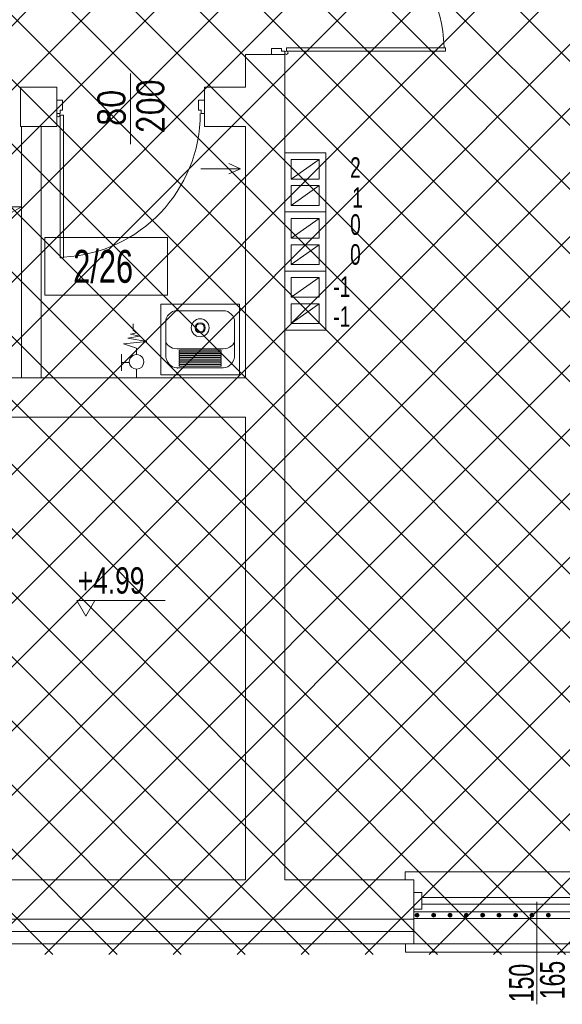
# Model space of a CAD drawing. Header units: millimetres. Extents: x 6354466 to 6508314, y -1889048 to -1342748.
# Tile 119 of 134: x 6418285 to 6421593, y -1561211 to -1555212. Entities that reach past the tile are written whole.
import ezdxf
from ezdxf.enums import TextEntityAlignment as Align

# ---------------------------------------------------------------- set-up
doc = ezdxf.new("R2010")
doc.units = ezdxf.units.MM
for name, color, linetype, lineweight in [('kominy', 162, 'Continuous', 13), ('L-2', 167, 'Continuous', 13), ('L-3', 10, 'Continuous', 18), ('L-4', 92, 'Continuous', 20), ('L-5', 152, 'Continuous', 9), ('L-6', 6, 'Continuous', 5), ('L-DRZWI', 146, 'Continuous', 13), ('L-HATCH', 252, 'Continuous', 5), ('L-hatch ociepl', 252, 'Continuous', 5), ('L-OKNA', 144, 'Continuous', 20), ('L-TXT', 141, 'Continuous', 9)]:
    doc.layers.add(name, color=color, linetype=linetype, lineweight=lineweight)
doc.styles.add('125', font='cdmsimpl.shx', dxfattribs={"width": 0.7, "height": 125})
doc.styles.add('160', font='simplex.shx', dxfattribs={"width": 0.8, "height": 160})
doc.styles.add('200', font='cdmsimpl.shx', dxfattribs={"width": 0.7, "height": 200})
doc.styles.add('250', font='cdmsimpl.shx', dxfattribs={"width": 0.7, "height": 250})
doc.styles.add('CDM', font='cdmsimpl.shx', dxfattribs={"width": 0.8, "bigfont": 'cdmbigpl.shx'})
doc.styles.add('SIMPLEX', font='cdmsimpl.shx', dxfattribs={"width": 0.7, "bigfont": 'cdmbigpl.shx'})
doc.linetypes.add('BATTING', pattern='A,0.00254,-2.54,[134,ltypeshp.shx,S=2.54,R=0,X=-2.54,Y=0],-5.08,[134,ltypeshp.shx,S=2.54,R=180,X=2.54,Y=0],-2.54', length=10.16254)

# ---------------------------------------------------------------- blocks, each defined once
blk = doc.blocks.new('ZLEW GOSP')
at = {"layer": 'L-6'}
for p, q in [((1297694.9, -95363.7), (1297694.9, -95792.7)), ((1297697.9, -95363.7), (1297694.9, -95363.7)), ((1297697.9, -95363.7), (1298171.9, -95363.7)), ((1298174.9, -95363.7), (1298171.9, -95363.7)), ((1298174.9, -95792.7), (1298174.9, -95363.7)), ((1297794.1, -95404.7), (1298075.7, -95404.7)), ((1297724.9, -95671.8), (1297724.9, -95473.9)), ((1298144.9, -95473.9), (1298144.9, -95671.8)), ((1298075.7, -95636.5), (1297794.1, -95636.5)), ((1298057.7, -95645.2), (1297812.1, -95645.2)), ((1297812.1, -95655.1), (1298057.7, -95655.1)), ((1298057.7, -95656.2), (1297812.1, -95656.2)), ((1297812.1, -95666.1), (1298057.7, -95666.1)), ((1298057.7, -95667.2), (1297812.1, -95667.2)), ((1297812.1, -95677.1), (1298057.7, -95677.1)), ((1298057.7, -95678.2), (1297812.1, -95678.2)), ((1297812.1, -95688.1), (1298057.7, -95688.1)), ((1298057.7, -95689.2), (1297812.1, -95689.2)), ((1297812.1, -95699.1), (1298057.7, -95699.1)), ((1298057.7, -95700.2), (1297812.1, -95700.2)), ((1297812.1, -95710.1), (1298057.7, -95710.1)), ((1298057.7, -95711.2), (1297812.1, -95711.2)), ((1297812.1, -95721.1), (1298057.7, -95721.1)), ((1298057.7, -95722.2), (1297812.1, -95722.2)), ((1297812.1, -95732.1), (1298057.7, -95732.1)), ((1298057.7, -95733.2), (1297812.1, -95733.2)), ((1297812.1, -95743.1), (1298057.7, -95743.1)), ((1297697.9, -95795.7), (1298171.9, -95795.7)), ((1297794.1, -95753.2), (1297794.1, -95757.5)), ((1298075.7, -95753.2), (1297794.1, -95753.2))]:
    blk.add_line(p, q, dxfattribs=at)
for radius in [54.9, 30.9, 25]:
    blk.add_circle((1297934.9, -95508.7), radius, dxfattribs=at)
for centre, radius, start, end in [((1297794.1, -95473.9), 69.2, 90, 180), ((1298075.7, -95473.9), 69.2, 0, 90), ((1297697.9, -95792.7), 3, 180, 270), ((1298171.9, -95792.7), 3, 270, 0)]:
    blk.add_arc(centre, radius, start, end, dxfattribs=at)
for centre, major_axis, ratio, start_param, end_param in [((1297794.1, -95582.3), (-69.2, 0), 0.782593, 0, 1.570796), ((1298075.7, -95582.3), (-69.2, 0), 0.782593, 1.570796, 3.141593), ((1297794.1, -95671.8), (0, -81.3), 0.850659, 4.712389, 6.283185), ((1298075.7, -95671.8), (0, -81.3), 0.850659, 0, 1.570796)]:
    blk.add_ellipse(centre, major_axis=major_axis, ratio=ratio, start_param=start_param, end_param=end_param, dxfattribs=at)
for points, knots in [([(1297929.7, -95453.9), (1297929.7, -95453.9), (1297929.8, -95453.9), (1297931.5, -95453.8), (1297933.2, -95453.7), (1297936.5, -95453.7), (1297938.2, -95453.8), (1297940, -95453.9), (1297940, -95453.9), (1297940, -95453.9)], [100.180637, 100.180637, 100.180637, 100.180637, 100.298389, 100.298389, 105.274945, 105.274945, 110.251502, 110.251502, 110.369254, 110.369254, 110.369254, 110.369254]), ([(1297812.1, -95655.1), (1297811.9, -95655.1), (1297811.8, -95655.1), (1297811.3, -95655.1), (1297811.1, -95655.1), (1297810.6, -95655), (1297810.4, -95654.9), (1297809.9, -95654.8), (1297809.6, -95654.6), (1297809.1, -95654.4), (1297808.9, -95654.2), (1297808.4, -95653.9), (1297808.2, -95653.7), (1297807.8, -95653.3), (1297807.6, -95653.1), (1297807.3, -95652.6), (1297807.2, -95652.3), (1297806.9, -95651.7), (1297806.8, -95651.3), (1297806.7, -95650.6), (1297806.7, -95650.3), (1297806.7, -95649.5), (1297806.8, -95649.2), (1297807, -95648.3), (1297807.2, -95647.9), (1297807.7, -95647.1), (1297807.9, -95646.9), (1297808.4, -95646.4), (1297808.7, -95646.2), (1297809.3, -95645.9), (1297809.4, -95645.8), (1297809.9, -95645.6), (1297810.2, -95645.5), (1297810.8, -95645.3), (1297811.1, -95645.3), (1297811.6, -95645.2), (1297811.8, -95645.2), (1297812.1, -95645.2)], [0, 0, 0, 0, 0.478289, 0.478289, 1.264097, 1.264097, 2.021313, 2.021313, 3.076377, 3.076377, 4.16781, 4.16781, 5.475653, 5.475653, 6.96149, 6.96149, 8.650724, 8.650724, 10.714403, 10.714403, 12.889537, 12.889537, 15.162448, 15.162448, 17.977598, 17.977598, 19.634356, 19.634356, 21.291107, 21.291107, 21.981615, 21.981615, 23.143342, 23.143342, 24.02219, 24.02219, 24.734054, 24.734054, 24.734054, 24.734054]), ([(1297812.1, -95666.1), (1297811.9, -95666.1), (1297811.8, -95666.1), (1297811.3, -95666.1), (1297811.1, -95666.1), (1297810.6, -95666), (1297810.4, -95665.9), (1297809.9, -95665.8), (1297809.6, -95665.6), (1297809.1, -95665.4), (1297808.9, -95665.2), (1297808.4, -95664.9), (1297808.2, -95664.7), (1297807.8, -95664.3), (1297807.6, -95664.1), (1297807.3, -95663.6), (1297807.2, -95663.3), (1297806.9, -95662.7), (1297806.8, -95662.3), (1297806.7, -95661.6), (1297806.7, -95661.3), (1297806.7, -95660.5), (1297806.8, -95660.2), (1297807, -95659.3), (1297807.2, -95658.9), (1297807.7, -95658.1), (1297807.9, -95657.9), (1297808.4, -95657.4), (1297808.7, -95657.2), (1297809.3, -95656.9), (1297809.4, -95656.8), (1297809.9, -95656.6), (1297810.2, -95656.5), (1297810.8, -95656.3), (1297811.1, -95656.3), (1297811.6, -95656.2), (1297811.8, -95656.2), (1297812.1, -95656.2)], [0, 0, 0, 0, 0.478289, 0.478289, 1.264097, 1.264097, 2.021313, 2.021313, 3.076377, 3.076377, 4.16781, 4.16781, 5.475653, 5.475653, 6.96149, 6.96149, 8.650724, 8.650724, 10.714403, 10.714403, 12.889537, 12.889537, 15.162448, 15.162448, 17.977598, 17.977598, 19.634356, 19.634356, 21.291107, 21.291107, 21.981615, 21.981615, 23.143342, 23.143342, 24.02219, 24.02219, 24.734054, 24.734054, 24.734054, 24.734054]), ([(1297812.1, -95677.1), (1297811.9, -95677.1), (1297811.8, -95677.1), (1297811.3, -95677.1), (1297811.1, -95677.1), (1297810.6, -95677), (1297810.4, -95676.9), (1297809.9, -95676.8), (1297809.6, -95676.6), (1297809.1, -95676.4), (1297808.9, -95676.2), (1297808.4, -95675.9), (1297808.2, -95675.7), (1297807.8, -95675.3), (1297807.6, -95675.1), (1297807.3, -95674.6), (1297807.2, -95674.3), (1297806.9, -95673.7), (1297806.8, -95673.3), (1297806.7, -95672.6), (1297806.7, -95672.3), (1297806.7, -95671.5), (1297806.8, -95671.2), (1297807, -95670.3), (1297807.2, -95669.9), (1297807.7, -95669.1), (1297807.9, -95668.9), (1297808.4, -95668.4), (1297808.7, -95668.2), (1297809.3, -95667.9), (1297809.4, -95667.8), (1297809.9, -95667.6), (1297810.2, -95667.5), (1297810.8, -95667.3), (1297811.1, -95667.3), (1297811.6, -95667.2), (1297811.8, -95667.2), (1297812.1, -95667.2)], [0, 0, 0, 0, 0.478289, 0.478289, 1.264097, 1.264097, 2.021313, 2.021313, 3.076377, 3.076377, 4.16781, 4.16781, 5.475653, 5.475653, 6.96149, 6.96149, 8.650724, 8.650724, 10.714403, 10.714403, 12.889537, 12.889537, 15.162448, 15.162448, 17.977598, 17.977598, 19.634356, 19.634356, 21.291107, 21.291107, 21.981615, 21.981615, 23.143342, 23.143342, 24.02219, 24.02219, 24.734054, 24.734054, 24.734054, 24.734054]), ([(1297812.1, -95688.1), (1297811.9, -95688.1), (1297811.8, -95688.1), (1297811.3, -95688.1), (1297811.1, -95688.1), (1297810.6, -95688), (1297810.4, -95687.9), (1297809.9, -95687.8), (1297809.6, -95687.6), (1297809.1, -95687.4), (1297808.9, -95687.2), (1297808.4, -95686.9), (1297808.2, -95686.7), (1297807.8, -95686.3), (1297807.6, -95686.1), (1297807.3, -95685.6), (1297807.2, -95685.3), (1297806.9, -95684.7), (1297806.8, -95684.3), (1297806.7, -95683.6), (1297806.7, -95683.3), (1297806.7, -95682.5), (1297806.8, -95682.2), (1297807, -95681.3), (1297807.2, -95680.9), (1297807.7, -95680.1), (1297807.9, -95679.9), (1297808.4, -95679.4), (1297808.7, -95679.2), (1297809.3, -95678.9), (1297809.4, -95678.8), (1297809.9, -95678.6), (1297810.2, -95678.5), (1297810.8, -95678.3), (1297811.1, -95678.3), (1297811.6, -95678.2), (1297811.8, -95678.2), (1297812.1, -95678.2)], [0, 0, 0, 0, 0.478289, 0.478289, 1.264097, 1.264097, 2.021313, 2.021313, 3.076377, 3.076377, 4.16781, 4.16781, 5.475653, 5.475653, 6.96149, 6.96149, 8.650724, 8.650724, 10.714403, 10.714403, 12.889537, 12.889537, 15.162448, 15.162448, 17.977598, 17.977598, 19.634356, 19.634356, 21.291107, 21.291107, 21.981615, 21.981615, 23.143342, 23.143342, 24.02219, 24.02219, 24.734054, 24.734054, 24.734054, 24.734054]), ([(1297812.1, -95699.1), (1297811.9, -95699.1), (1297811.8, -95699.1), (1297811.3, -95699.1), (1297811.1, -95699.1), (1297810.6, -95699), (1297810.4, -95698.9), (1297809.9, -95698.8), (1297809.6, -95698.6), (1297809.1, -95698.4), (1297808.9, -95698.2), (1297808.4, -95697.9), (1297808.2, -95697.7), (1297807.8, -95697.3), (1297807.6, -95697.1), (1297807.3, -95696.6), (1297807.2, -95696.3), (1297806.9, -95695.7), (1297806.8, -95695.3), (1297806.7, -95694.6), (1297806.7, -95694.3), (1297806.7, -95693.5), (1297806.8, -95693.2), (1297807, -95692.3), (1297807.2, -95691.9), (1297807.7, -95691.1), (1297807.9, -95690.9), (1297808.4, -95690.4), (1297808.7, -95690.2), (1297809.3, -95689.9), (1297809.4, -95689.8), (1297809.9, -95689.6), (1297810.2, -95689.5), (1297810.8, -95689.3), (1297811.1, -95689.3), (1297811.6, -95689.2), (1297811.8, -95689.2), (1297812.1, -95689.2)], [0, 0, 0, 0, 0.478289, 0.478289, 1.264097, 1.264097, 2.021313, 2.021313, 3.076377, 3.076377, 4.16781, 4.16781, 5.475653, 5.475653, 6.96149, 6.96149, 8.650724, 8.650724, 10.714403, 10.714403, 12.889537, 12.889537, 15.162448, 15.162448, 17.977598, 17.977598, 19.634356, 19.634356, 21.291107, 21.291107, 21.981615, 21.981615, 23.143342, 23.143342, 24.02219, 24.02219, 24.734054, 24.734054, 24.734054, 24.734054]), ([(1298057.7, -95645.2), (1298057.9, -95645.2), (1298058.1, -95645.2), (1298058.7, -95645.3), (1298058.9, -95645.3), (1298059.5, -95645.5), (1298059.9, -95645.6), (1298060.3, -95645.8), (1298060.5, -95645.9), (1298061, -95646.2), (1298061.3, -95646.4), (1298061.8, -95646.9), (1298062, -95647.1), (1298062.5, -95647.9), (1298062.7, -95648.3), (1298063, -95649.2), (1298063, -95649.5), (1298063, -95650.3), (1298063, -95650.6), (1298062.9, -95651.4), (1298062.8, -95651.7), (1298062.6, -95652.3), (1298062.4, -95652.6), (1298062.1, -95653.1), (1298061.9, -95653.3), (1298061.5, -95653.7), (1298061.3, -95653.9), (1298060.8, -95654.3), (1298060.6, -95654.4), (1298060.2, -95654.6), (1298059.9, -95654.7), (1298059.4, -95654.9), (1298059.2, -95655), (1298058.6, -95655.1), (1298058.4, -95655.1), (1298058, -95655.1), (1298057.8, -95655.1), (1298057.7, -95655.1)], [0, 0, 0, 0, 0.707401, 0.707401, 1.590712, 1.590712, 2.750364, 2.750364, 3.442947, 3.442947, 5.099698, 5.099698, 6.756456, 6.756456, 9.571605, 9.571605, 11.844516, 11.844516, 14.019651, 14.019651, 16.143753, 16.143753, 17.867729, 17.867729, 19.274518, 19.274518, 20.645971, 20.645971, 21.620884, 21.620884, 22.606622, 22.606622, 23.490502, 23.490502, 24.255765, 24.255765, 24.734054, 24.734054, 24.734054, 24.734054]), ([(1298057.7, -95656.2), (1298057.9, -95656.2), (1298058.1, -95656.2), (1298058.7, -95656.3), (1298058.9, -95656.3), (1298059.5, -95656.5), (1298059.9, -95656.6), (1298060.3, -95656.8), (1298060.5, -95656.9), (1298061, -95657.2), (1298061.3, -95657.4), (1298061.8, -95657.9), (1298062, -95658.1), (1298062.5, -95658.9), (1298062.7, -95659.3), (1298063, -95660.2), (1298063, -95660.5), (1298063, -95661.3), (1298063, -95661.6), (1298062.9, -95662.4), (1298062.8, -95662.7), (1298062.6, -95663.3), (1298062.4, -95663.6), (1298062.1, -95664.1), (1298061.9, -95664.3), (1298061.5, -95664.7), (1298061.3, -95664.9), (1298060.8, -95665.3), (1298060.6, -95665.4), (1298060.2, -95665.6), (1298059.9, -95665.7), (1298059.4, -95665.9), (1298059.2, -95666), (1298058.6, -95666.1), (1298058.4, -95666.1), (1298058, -95666.1), (1298057.8, -95666.1), (1298057.7, -95666.1)], [0, 0, 0, 0, 0.707401, 0.707401, 1.590712, 1.590712, 2.750364, 2.750364, 3.442947, 3.442947, 5.099698, 5.099698, 6.756456, 6.756456, 9.571605, 9.571605, 11.844516, 11.844516, 14.019651, 14.019651, 16.143753, 16.143753, 17.867729, 17.867729, 19.274518, 19.274518, 20.645971, 20.645971, 21.620884, 21.620884, 22.606622, 22.606622, 23.490502, 23.490502, 24.255765, 24.255765, 24.734054, 24.734054, 24.734054, 24.734054]), ([(1298057.7, -95667.2), (1298057.9, -95667.2), (1298058.1, -95667.2), (1298058.7, -95667.3), (1298058.9, -95667.3), (1298059.5, -95667.5), (1298059.9, -95667.6), (1298060.3, -95667.8), (1298060.5, -95667.9), (1298061, -95668.2), (1298061.3, -95668.4), (1298061.8, -95668.9), (1298062, -95669.1), (1298062.5, -95669.9), (1298062.7, -95670.3), (1298063, -95671.2), (1298063, -95671.5), (1298063, -95672.3), (1298063, -95672.6), (1298062.9, -95673.4), (1298062.8, -95673.7), (1298062.6, -95674.3), (1298062.4, -95674.6), (1298062.1, -95675.1), (1298061.9, -95675.3), (1298061.5, -95675.7), (1298061.3, -95675.9), (1298060.8, -95676.3), (1298060.6, -95676.4), (1298060.2, -95676.6), (1298059.9, -95676.7), (1298059.4, -95676.9), (1298059.2, -95677), (1298058.6, -95677.1), (1298058.4, -95677.1), (1298058, -95677.1), (1298057.8, -95677.1), (1298057.7, -95677.1)], [0, 0, 0, 0, 0.707401, 0.707401, 1.590712, 1.590712, 2.750364, 2.750364, 3.442947, 3.442947, 5.099698, 5.099698, 6.756456, 6.756456, 9.571605, 9.571605, 11.844516, 11.844516, 14.019651, 14.019651, 16.143753, 16.143753, 17.867729, 17.867729, 19.274518, 19.274518, 20.645971, 20.645971, 21.620884, 21.620884, 22.606622, 22.606622, 23.490502, 23.490502, 24.255765, 24.255765, 24.734054, 24.734054, 24.734054, 24.734054]), ([(1298057.7, -95678.2), (1298057.9, -95678.2), (1298058.1, -95678.2), (1298058.7, -95678.3), (1298058.9, -95678.3), (1298059.5, -95678.5), (1298059.9, -95678.6), (1298060.3, -95678.8), (1298060.5, -95678.9), (1298061, -95679.2), (1298061.3, -95679.4), (1298061.8, -95679.9), (1298062, -95680.1), (1298062.5, -95680.9), (1298062.7, -95681.3), (1298063, -95682.2), (1298063, -95682.5), (1298063, -95683.3), (1298063, -95683.6), (1298062.9, -95684.4), (1298062.8, -95684.7), (1298062.6, -95685.3), (1298062.4, -95685.6), (1298062.1, -95686.1), (1298061.9, -95686.3), (1298061.5, -95686.7), (1298061.3, -95686.9), (1298060.8, -95687.3), (1298060.6, -95687.4), (1298060.2, -95687.6), (1298059.9, -95687.7), (1298059.4, -95687.9), (1298059.2, -95688), (1298058.6, -95688.1), (1298058.4, -95688.1), (1298058, -95688.1), (1298057.8, -95688.1), (1298057.7, -95688.1)], [0, 0, 0, 0, 0.707401, 0.707401, 1.590712, 1.590712, 2.750364, 2.750364, 3.442947, 3.442947, 5.099698, 5.099698, 6.756456, 6.756456, 9.571605, 9.571605, 11.844516, 11.844516, 14.019651, 14.019651, 16.143753, 16.143753, 17.867729, 17.867729, 19.274518, 19.274518, 20.645971, 20.645971, 21.620884, 21.620884, 22.606622, 22.606622, 23.490502, 23.490502, 24.255765, 24.255765, 24.734054, 24.734054, 24.734054, 24.734054]), ([(1298057.7, -95689.2), (1298057.9, -95689.2), (1298058.1, -95689.2), (1298058.7, -95689.3), (1298058.9, -95689.3), (1298059.5, -95689.5), (1298059.9, -95689.6), (1298060.3, -95689.8), (1298060.5, -95689.9), (1298061, -95690.2), (1298061.3, -95690.4), (1298061.8, -95690.9), (1298062, -95691.1), (1298062.5, -95691.9), (1298062.7, -95692.3), (1298063, -95693.2), (1298063, -95693.5), (1298063, -95694.3), (1298063, -95694.6), (1298062.9, -95695.4), (1298062.8, -95695.7), (1298062.6, -95696.3), (1298062.4, -95696.6), (1298062.1, -95697.1), (1298061.9, -95697.3), (1298061.5, -95697.7), (1298061.3, -95697.9), (1298060.8, -95698.3), (1298060.6, -95698.4), (1298060.2, -95698.6), (1298059.9, -95698.7), (1298059.4, -95698.9), (1298059.2, -95699), (1298058.6, -95699.1), (1298058.4, -95699.1), (1298058, -95699.1), (1298057.8, -95699.1), (1298057.7, -95699.1)], [0, 0, 0, 0, 0.707401, 0.707401, 1.590712, 1.590712, 2.750364, 2.750364, 3.442947, 3.442947, 5.099698, 5.099698, 6.756456, 6.756456, 9.571605, 9.571605, 11.844516, 11.844516, 14.019651, 14.019651, 16.143753, 16.143753, 17.867729, 17.867729, 19.274518, 19.274518, 20.645971, 20.645971, 21.620884, 21.620884, 22.606622, 22.606622, 23.490502, 23.490502, 24.255765, 24.255765, 24.734054, 24.734054, 24.734054, 24.734054]), ([(1297812.1, -95710.1), (1297811.9, -95710.1), (1297811.8, -95710.1), (1297811.3, -95710.1), (1297811.1, -95710.1), (1297810.6, -95710), (1297810.4, -95709.9), (1297809.9, -95709.8), (1297809.6, -95709.6), (1297809.1, -95709.4), (1297808.9, -95709.2), (1297808.4, -95708.9), (1297808.2, -95708.7), (1297807.8, -95708.3), (1297807.6, -95708.1), (1297807.3, -95707.6), (1297807.2, -95707.3), (1297806.9, -95706.7), (1297806.8, -95706.3), (1297806.7, -95705.6), (1297806.7, -95705.3), (1297806.7, -95704.5), (1297806.8, -95704.2), (1297807, -95703.3), (1297807.2, -95702.9), (1297807.7, -95702.1), (1297807.9, -95701.9), (1297808.4, -95701.4), (1297808.7, -95701.2), (1297809.3, -95700.9), (1297809.4, -95700.8), (1297809.9, -95700.6), (1297810.2, -95700.5), (1297810.8, -95700.3), (1297811.1, -95700.3), (1297811.6, -95700.2), (1297811.8, -95700.2), (1297812.1, -95700.2)], [0, 0, 0, 0, 0.478289, 0.478289, 1.264097, 1.264097, 2.021313, 2.021313, 3.076377, 3.076377, 4.16781, 4.16781, 5.475653, 5.475653, 6.96149, 6.96149, 8.650724, 8.650724, 10.714403, 10.714403, 12.889537, 12.889537, 15.162448, 15.162448, 17.977598, 17.977598, 19.634356, 19.634356, 21.291107, 21.291107, 21.981615, 21.981615, 23.143342, 23.143342, 24.02219, 24.02219, 24.734054, 24.734054, 24.734054, 24.734054]), ([(1297812.1, -95721.1), (1297811.9, -95721.1), (1297811.8, -95721.1), (1297811.3, -95721.1), (1297811.1, -95721.1), (1297810.6, -95721), (1297810.4, -95720.9), (1297809.9, -95720.8), (1297809.6, -95720.6), (1297809.1, -95720.4), (1297808.9, -95720.2), (1297808.4, -95719.9), (1297808.2, -95719.7), (1297807.8, -95719.3), (1297807.6, -95719.1), (1297807.3, -95718.6), (1297807.2, -95718.3), (1297806.9, -95717.7), (1297806.8, -95717.3), (1297806.7, -95716.6), (1297806.7, -95716.3), (1297806.7, -95715.5), (1297806.8, -95715.2), (1297807, -95714.3), (1297807.2, -95713.9), (1297807.7, -95713.1), (1297807.9, -95712.9), (1297808.4, -95712.4), (1297808.7, -95712.2), (1297809.3, -95711.9), (1297809.4, -95711.8), (1297809.9, -95711.6), (1297810.2, -95711.5), (1297810.8, -95711.3), (1297811.1, -95711.3), (1297811.6, -95711.2), (1297811.8, -95711.2), (1297812.1, -95711.2)], [0, 0, 0, 0, 0.478289, 0.478289, 1.264097, 1.264097, 2.021313, 2.021313, 3.076377, 3.076377, 4.16781, 4.16781, 5.475653, 5.475653, 6.96149, 6.96149, 8.650724, 8.650724, 10.714403, 10.714403, 12.889537, 12.889537, 15.162448, 15.162448, 17.977598, 17.977598, 19.634356, 19.634356, 21.291107, 21.291107, 21.981615, 21.981615, 23.143342, 23.143342, 24.02219, 24.02219, 24.734054, 24.734054, 24.734054, 24.734054]), ([(1297812.1, -95732.1), (1297811.9, -95732.1), (1297811.8, -95732.1), (1297811.3, -95732.1), (1297811.1, -95732.1), (1297810.6, -95732), (1297810.4, -95731.9), (1297809.9, -95731.8), (1297809.6, -95731.6), (1297809.1, -95731.4), (1297808.9, -95731.2), (1297808.4, -95730.9), (1297808.2, -95730.7), (1297807.8, -95730.3), (1297807.6, -95730.1), (1297807.3, -95729.6), (1297807.2, -95729.3), (1297806.9, -95728.7), (1297806.8, -95728.3), (1297806.7, -95727.6), (1297806.7, -95727.3), (1297806.7, -95726.5), (1297806.8, -95726.2), (1297807, -95725.3), (1297807.2, -95724.9), (1297807.7, -95724.1), (1297807.9, -95723.9), (1297808.4, -95723.4), (1297808.7, -95723.2), (1297809.3, -95722.9), (1297809.4, -95722.8), (1297809.9, -95722.6), (1297810.2, -95722.5), (1297810.8, -95722.3), (1297811.1, -95722.3), (1297811.6, -95722.2), (1297811.8, -95722.2), (1297812.1, -95722.2)], [0, 0, 0, 0, 0.478289, 0.478289, 1.264097, 1.264097, 2.021313, 2.021313, 3.076377, 3.076377, 4.16781, 4.16781, 5.475653, 5.475653, 6.96149, 6.96149, 8.650724, 8.650724, 10.714403, 10.714403, 12.889537, 12.889537, 15.162448, 15.162448, 17.977598, 17.977598, 19.634356, 19.634356, 21.291107, 21.291107, 21.981615, 21.981615, 23.143342, 23.143342, 24.02219, 24.02219, 24.734054, 24.734054, 24.734054, 24.734054]), ([(1297812.1, -95743.1), (1297811.9, -95743.1), (1297811.8, -95743.1), (1297811.3, -95743.1), (1297811.1, -95743.1), (1297810.6, -95743), (1297810.4, -95742.9), (1297809.9, -95742.8), (1297809.6, -95742.6), (1297809.1, -95742.4), (1297808.9, -95742.2), (1297808.4, -95741.9), (1297808.2, -95741.7), (1297807.8, -95741.3), (1297807.6, -95741.1), (1297807.3, -95740.6), (1297807.2, -95740.3), (1297806.9, -95739.7), (1297806.8, -95739.3), (1297806.7, -95738.6), (1297806.7, -95738.3), (1297806.7, -95737.5), (1297806.8, -95737.2), (1297807, -95736.3), (1297807.2, -95735.9), (1297807.7, -95735.1), (1297807.9, -95734.9), (1297808.4, -95734.4), (1297808.7, -95734.2), (1297809.3, -95733.9), (1297809.4, -95733.8), (1297809.9, -95733.6), (1297810.2, -95733.5), (1297810.8, -95733.3), (1297811.1, -95733.3), (1297811.6, -95733.2), (1297811.8, -95733.2), (1297812.1, -95733.2)], [0, 0, 0, 0, 0.478289, 0.478289, 1.264097, 1.264097, 2.021313, 2.021313, 3.076377, 3.076377, 4.16781, 4.16781, 5.475653, 5.475653, 6.96149, 6.96149, 8.650724, 8.650724, 10.714403, 10.714403, 12.889537, 12.889537, 15.162448, 15.162448, 17.977598, 17.977598, 19.634356, 19.634356, 21.291107, 21.291107, 21.981615, 21.981615, 23.143342, 23.143342, 24.02219, 24.02219, 24.734054, 24.734054, 24.734054, 24.734054]), ([(1298057.7, -95700.2), (1298057.9, -95700.2), (1298058.1, -95700.2), (1298058.7, -95700.3), (1298058.9, -95700.3), (1298059.5, -95700.5), (1298059.9, -95700.6), (1298060.3, -95700.8), (1298060.5, -95700.9), (1298061, -95701.2), (1298061.3, -95701.4), (1298061.8, -95701.9), (1298062, -95702.1), (1298062.5, -95702.9), (1298062.7, -95703.3), (1298063, -95704.2), (1298063, -95704.5), (1298063, -95705.3), (1298063, -95705.6), (1298062.9, -95706.4), (1298062.8, -95706.7), (1298062.6, -95707.3), (1298062.4, -95707.6), (1298062.1, -95708.1), (1298061.9, -95708.3), (1298061.5, -95708.7), (1298061.3, -95708.9), (1298060.8, -95709.3), (1298060.6, -95709.4), (1298060.2, -95709.6), (1298059.9, -95709.7), (1298059.4, -95709.9), (1298059.2, -95710), (1298058.6, -95710.1), (1298058.4, -95710.1), (1298058, -95710.1), (1298057.8, -95710.1), (1298057.7, -95710.1)], [0, 0, 0, 0, 0.707401, 0.707401, 1.590712, 1.590712, 2.750364, 2.750364, 3.442947, 3.442947, 5.099698, 5.099698, 6.756456, 6.756456, 9.571605, 9.571605, 11.844516, 11.844516, 14.019651, 14.019651, 16.143753, 16.143753, 17.867729, 17.867729, 19.274518, 19.274518, 20.645971, 20.645971, 21.620884, 21.620884, 22.606622, 22.606622, 23.490502, 23.490502, 24.255765, 24.255765, 24.734054, 24.734054, 24.734054, 24.734054]), ([(1298057.7, -95711.2), (1298057.9, -95711.2), (1298058.1, -95711.2), (1298058.7, -95711.3), (1298058.9, -95711.3), (1298059.5, -95711.5), (1298059.9, -95711.6), (1298060.3, -95711.8), (1298060.5, -95711.9), (1298061, -95712.2), (1298061.3, -95712.4), (1298061.8, -95712.9), (1298062, -95713.1), (1298062.5, -95713.9), (1298062.7, -95714.3), (1298063, -95715.2), (1298063, -95715.5), (1298063, -95716.3), (1298063, -95716.6), (1298062.9, -95717.4), (1298062.8, -95717.7), (1298062.6, -95718.3), (1298062.4, -95718.6), (1298062.1, -95719.1), (1298061.9, -95719.3), (1298061.5, -95719.7), (1298061.3, -95719.9), (1298060.8, -95720.3), (1298060.6, -95720.4), (1298060.2, -95720.6), (1298059.9, -95720.7), (1298059.4, -95720.9), (1298059.2, -95721), (1298058.6, -95721.1), (1298058.4, -95721.1), (1298058, -95721.1), (1298057.8, -95721.1), (1298057.7, -95721.1)], [0, 0, 0, 0, 0.707401, 0.707401, 1.590712, 1.590712, 2.750364, 2.750364, 3.442947, 3.442947, 5.099698, 5.099698, 6.756456, 6.756456, 9.571605, 9.571605, 11.844516, 11.844516, 14.019651, 14.019651, 16.143753, 16.143753, 17.867729, 17.867729, 19.274518, 19.274518, 20.645971, 20.645971, 21.620884, 21.620884, 22.606622, 22.606622, 23.490502, 23.490502, 24.255765, 24.255765, 24.734054, 24.734054, 24.734054, 24.734054]), ([(1298057.7, -95722.2), (1298057.9, -95722.2), (1298058.1, -95722.2), (1298058.7, -95722.3), (1298058.9, -95722.3), (1298059.5, -95722.5), (1298059.9, -95722.6), (1298060.3, -95722.8), (1298060.5, -95722.9), (1298061, -95723.2), (1298061.3, -95723.4), (1298061.8, -95723.9), (1298062, -95724.1), (1298062.5, -95724.9), (1298062.7, -95725.3), (1298063, -95726.2), (1298063, -95726.5), (1298063, -95727.3), (1298063, -95727.6), (1298062.9, -95728.4), (1298062.8, -95728.7), (1298062.6, -95729.3), (1298062.4, -95729.6), (1298062.1, -95730.1), (1298061.9, -95730.3), (1298061.5, -95730.7), (1298061.3, -95730.9), (1298060.8, -95731.3), (1298060.6, -95731.4), (1298060.2, -95731.6), (1298059.9, -95731.7), (1298059.4, -95731.9), (1298059.2, -95732), (1298058.6, -95732.1), (1298058.4, -95732.1), (1298058, -95732.1), (1298057.8, -95732.1), (1298057.7, -95732.1)], [0, 0, 0, 0, 0.707401, 0.707401, 1.590712, 1.590712, 2.750364, 2.750364, 3.442947, 3.442947, 5.099698, 5.099698, 6.756456, 6.756456, 9.571605, 9.571605, 11.844516, 11.844516, 14.019651, 14.019651, 16.143753, 16.143753, 17.867729, 17.867729, 19.274518, 19.274518, 20.645971, 20.645971, 21.620884, 21.620884, 22.606622, 22.606622, 23.490502, 23.490502, 24.255765, 24.255765, 24.734054, 24.734054, 24.734054, 24.734054]), ([(1298057.7, -95733.2), (1298057.9, -95733.2), (1298058.1, -95733.2), (1298058.7, -95733.3), (1298058.9, -95733.3), (1298059.5, -95733.5), (1298059.9, -95733.6), (1298060.3, -95733.8), (1298060.5, -95733.9), (1298061, -95734.2), (1298061.3, -95734.4), (1298061.8, -95734.9), (1298062, -95735.1), (1298062.5, -95735.9), (1298062.7, -95736.3), (1298063, -95737.2), (1298063, -95737.5), (1298063, -95738.3), (1298063, -95738.6), (1298062.9, -95739.4), (1298062.8, -95739.7), (1298062.6, -95740.3), (1298062.4, -95740.6), (1298062.1, -95741.1), (1298061.9, -95741.3), (1298061.5, -95741.7), (1298061.3, -95741.9), (1298060.8, -95742.3), (1298060.6, -95742.4), (1298060.2, -95742.6), (1298059.9, -95742.7), (1298059.4, -95742.9), (1298059.2, -95743), (1298058.6, -95743.1), (1298058.4, -95743.1), (1298058, -95743.1), (1298057.8, -95743.1), (1298057.7, -95743.1)], [0, 0, 0, 0, 0.707401, 0.707401, 1.590712, 1.590712, 2.750364, 2.750364, 3.442947, 3.442947, 5.099698, 5.099698, 6.756456, 6.756456, 9.571605, 9.571605, 11.844516, 11.844516, 14.019651, 14.019651, 16.143753, 16.143753, 17.867729, 17.867729, 19.274518, 19.274518, 20.645971, 20.645971, 21.620884, 21.620884, 22.606622, 22.606622, 23.490502, 23.490502, 24.255765, 24.255765, 24.734054, 24.734054, 24.734054, 24.734054])]:
    blk.add_open_spline(points, degree=3, knots=knots, dxfattribs=at)
blk = doc.blocks.new('fvv')
at = {"ltscale": 8}
for p, q in [((278552.3, 125415.4), (278517.3, 125415.4)), ((278552.3, 125355.4), (278552.3, 125415.4)), ((278782.3, 125355.4), (278782.3, 125415.4)), ((278782.3, 125415.4), (278817.3, 125415.4)), ((278817.3, 125415.4), (278817.3, 125335.4)), ((278817.3, 125415.4), (278817.3, 125335.4)), ((278852.3, 125415.4), (278817.3, 125415.4)), ((278852.3, 125355.4), (278852.3, 125415.4)), ((279782.3, 125355.4), (279782.3, 125415.4)), ((279782.3, 125415.4), (279817.3, 125415.4)), ((278517.3, 125335.4), (278537.3, 125335.4)), ((278537.3, 125335.4), (278537.3, 125355.4)), ((278537.3, 125355.4), (278552.3, 125355.4)), ((278797.3, 125355.4), (278782.3, 125355.4)), ((278797.3, 125335.4), (278797.3, 125355.4)), ((278817.3, 125335.4), (278797.3, 125335.4)), ((278817.3, 125335.4), (278837.3, 125335.4)), ((278837.3, 125335.4), (278837.3, 125355.4)), ((278837.3, 125355.4), (278852.3, 125355.4)), ((279797.3, 125355.4), (279782.3, 125355.4)), ((279797.3, 125335.4), (279797.3, 125355.4)), ((279817.3, 125335.4), (279797.3, 125335.4)), ((278537.3, 125325.4), (278537.3, 125315.4)), ((278537.3, 125325.4), (278557.3, 125325.4)), ((278537.3, 125055.4), (278537.3, 125325.4)), ((278557.3, 125325.4), (278557.3, 125055.4)), ((279797.3, 125325.4), (279777.3, 125325.4)), ((279777.3, 125325.4), (279777.3, 124355.4)), ((279797.3, 125325.4), (279797.3, 125315.4)), ((279797.3, 124355.4), (279797.3, 125325.4)), ((278557.3, 125055.4), (278537.3, 125055.4)), ((279777.3, 124355.4), (279797.3, 124355.4))]:
    blk.add_line(p, q, dxfattribs=at)
for points in [[(278517.3, 125415.4), (278517.3, 125335.4)], [(279817.3, 125415.4), (279817.3, 125335.4)], [(278537.3, 125325.4), (278537.3, 125055.4)], [(279797.3, 125325.4), (279797.3, 124355.4)]]:
    blk.add_lwpolyline(points, dxfattribs=at)
for centre in [(278527.3, 125325.4), (279807.3, 125325.4)]:
    blk.add_circle(centre, 10, dxfattribs=at)
for centre, radius, start, end in [((278503.8, 125343.1), 285.9, 281.7008, 358.45842), ((279819.2, 125336.2), 974.1, 180.04583, 267.27416)]:
    blk.add_arc(centre, radius, start, end, dxfattribs=at)
blk = doc.blocks.new('opis pom')
at = {"color": 0}
blk.add_lwpolyline([(252896.7, -40976.9), (253643.9, -40976.9), (253643.9, -41326.9), (252896.7, -41326.9)], close=True, dxfattribs=at)
at = {"layer": 'L-4', "lineweight": 30, "style": '250', "width": 0.7}
blk.add_attdef('2', text='', height=250, dxfattribs=at).set_placement((253252.2, -41151.9), align=Align.MIDDLE_CENTER)
blk = doc.blocks.new('*U93')
for p, q in [((-5, 0), (-5, -5)), ((5, -5), (5, 0)), ((-5, -5), (5, -5)), ((-2, -5), (-2, -145)), ((2, -5), (2, -145)), ((-5, -150), (-5, -145)), ((-5, -145), (5, -145)), ((5, -145), (5, -150))]:
    blk.add_line(p, q)
blk = doc.blocks.new('*U115')
for p, q in [((450, 203), (450, -227.5)), ((35, 40), (0, 40)), ((35, -20), (35, 40)), ((865, -20), (865, 40)), ((865, 40), (900, 40)), ((900, 40), (900, -40)), ((0, -40), (20, -40)), ((20, -40), (20, -20)), ((20, -20), (35, -20)), ((20, -50), (20, -60)), ((20, -50), (40, -50)), ((20, -920), (20, -50)), ((40, -50), (40, -920)), ((880, -20), (865, -20)), ((880, -40), (880, -20)), ((900, -40), (880, -40)), ((40, -920), (20, -920))]:
    blk.add_line(p, q)
for points in [[(0, 40), (0, -40)], [(20, -50), (20, -920)]]:
    blk.add_lwpolyline(points)
blk.add_circle((10, -50), 10)
blk.add_arc((-1.7, -39.3), 876.7, 272.72584, 359.95417)
at = {"style": '160', "width": 0.8}
blk.add_attdef('SZER', text='', height=160, rotation=90, dxfattribs=at).set_placement((460.9, -6.1), align=Align.BOTTOM_CENTER)
at = {"style": 'CDM', "width": 0.8, "flags": 1}
blk.add_attdef('POZIOM', (891.4, 99.6), '', height=125, dxfattribs=at)
at = {"style": '160', "width": 0.8}
blk.add_attdef('WYS', text='', height=160, rotation=90, dxfattribs=at).set_placement((491, 3.2), align=Align.TOP_CENTER)
blk = doc.blocks.new('złączka do węża 2')
at = {"linetype": 'Continuous'}
for p, q in [((27.21, 7.7), (25.36, -10.04)), ((29.8, -6.72), (27.21, 7.7)), ((6.04, 0), (0, 0)), ((31.28, 2.16), (29.8, -6.72)), ((32.76, -4.5), (31.28, 2.16)), ((11.11, -5.53), (11.11, -11.52)), ((22.01, 0), (17.18, 0)), ((25.36, -10.04), (22.01, 0)), ((33.87, -0.06), (32.76, -4.5)), ((35.72, -2.65), (33.87, -0.06)), ((17.4, -11.52), (4.81, -11.52))]:
    blk.add_line(p, q, dxfattribs=at)
blk.add_line((35.72, -2.65), (40.72, -2.65))
for start, end in [(90, 270), (270, 90)]:
    blk.add_arc((11.63, 0), 5.56, start, end, dxfattribs=at)

msp = doc.modelspace()

# ---------------------------------------------------------------- hatches: boundary and pattern name
at = {"layer": 'L-HATCH', "ltscale": 10, "transparency": 33554687}
h = msp.add_hatch(dxfattribs=at)
h.set_pattern_fill('ANSI37', color=252, scale=87)
h.set_pattern_definition([(45, (-48796.55, 299935.94), (-195.320571, 195.320571), []), (135, (-48796.55, 299935.94), (-195.320571, -195.320571), [])])
h.paths.add_polyline_path([(6428450.3, -1546798.4), (6413360.3, -1546798.4), (6413360.3, -1560907.4), (6428450.3, -1560907.4)])

# ---------------------------------------------------------------- linework, layer by layer
at = {"layer": 'kominy', "lineweight": 13}
for p, q in [((6419941, -1556183.4), (6420111, -1556063.4)), ((6419941, -1556343.4), (6420111, -1556223.4)), ((6419941, -1556543.4), (6420111, -1556423.4)), ((6419941, -1556703.4), (6420111, -1556583.4)), ((6419941, -1556903.4), (6420111, -1556783.4)), ((6419941, -1557063.4), (6420111, -1556943.4))]:
    msp.add_line(p, q, dxfattribs=at)
at = {"layer": 'kominy', "lineweight": 13, "ltscale": 8}
for points in [[(6419901, -1556023.4), (6420151, -1556023.4), (6420151, -1556383.4), (6419901, -1556383.4)], [(6419901, -1556383.4), (6420151, -1556383.4), (6420151, -1556743.4), (6419901, -1556743.4)], [(6419901, -1556743.4), (6420151, -1556743.4), (6420151, -1557103.4), (6419901, -1557103.4)]]:
    msp.add_lwpolyline(points, close=True, dxfattribs=at)
at = {"layer": 'kominy', "lineweight": 13}
for points in [[(6419941, -1556183.4), (6420111, -1556183.4), (6420111, -1556063.4), (6419941, -1556063.4)], [(6419941, -1556343.4), (6420111, -1556343.4), (6420111, -1556223.4), (6419941, -1556223.4)], [(6419941, -1556543.4), (6420111, -1556543.4), (6420111, -1556423.4), (6419941, -1556423.4)], [(6419941, -1556703.4), (6420111, -1556703.4), (6420111, -1556583.4), (6419941, -1556583.4)], [(6419941, -1556903.4), (6420111, -1556903.4), (6420111, -1556783.4), (6419941, -1556783.4)], [(6419941, -1557063.4), (6420111, -1557063.4), (6420111, -1556943.4), (6419941, -1556943.4)]]:
    msp.add_lwpolyline(points, close=True, dxfattribs=at)
at = {"layer": 'L-2', "lineweight": 13, "ltscale": 8}
for p, q in [((6419661, -1555623.4), (6419661, -1555423.4)), ((6419901, -1555423.4), (6419661, -1555423.4)), ((6419901, -1555623.4), (6419901, -1555423.4)), ((6418289, -1555623.4), (6418510.9, -1555623.4)), ((6418510.9, -1555623.4), (6418510.9, -1555863.4)), ((6419410.9, -1555623.4), (6419410.9, -1555863.4)), ((6419410.9, -1555623.4), (6419661, -1555623.4)), ((6419901, -1557420.1), (6419901, -1555623.4)), ((6418289, -1555863.4), (6418295.9, -1555863.4)), ((6418295.9, -1555863.4), (6418510.9, -1555863.4)), ((6419410.9, -1555863.4), (6419661, -1555863.4)), ((6419661, -1557393.4), (6419661, -1555863.4)), ((6417980.3, -1557393.4), (6419661, -1557393.4)), ((6419901, -1557420.1), (6419901, -1560453.4)), ((6417980.3, -1557633.4), (6419661, -1557633.4)), ((6419661, -1557633.4), (6419661, -1560453.4))]:
    msp.add_line(p, q, dxfattribs=at)
at = {"layer": 'L-2', "lineweight": 13, "ltscale": 10}
msp.add_line((6418289, -1555863.4), (6418289, -1555623.4), dxfattribs=at)
at = {"layer": 'L-2', "lineweight": 13}
for q in [(6419901, -1560453.4), (6420688.2, -1560693.4)]:
    msp.add_line((6420688.2, -1560453.4), q, dxfattribs=at)
at = {"layer": 'L-2', "lineweight": 13, "ltscale": 8}
for points in [[(6415333.2, -1560453.4), (6419661, -1560453.4)], [(6415333.2, -1560693.4), (6420321, -1560693.4)], [(6415333.2, -1560693.4), (6420688.2, -1560693.4)]]:
    msp.add_lwpolyline(points, dxfattribs=at)
at = {"layer": 'L-4', "lineweight": 13, "ltscale": 8}
for p, q in [((6418295.9, -1557393.4), (6418295.9, -1555863.4)), ((6418415.9, -1557393.4), (6418415.9, -1555863.4))]:
    msp.add_line(p, q, dxfattribs=at)
at = {"layer": 'L-4', "lineweight": 13, "ltscale": 10}
for q in [(6419560.5, -1556089), (6419390.2, -1556120.4), (6419560.5, -1556151.8)]:
    msp.add_line((6419631.6, -1556120.4), q, dxfattribs=at)
at = {"layer": 'L-5', "lineweight": 13}
for p, q in [((6418295.9, -1556352.3), (6417980.3, -1556352.3)), ((6418071.6, -1556480.4), (6418295.9, -1556352.3))]:
    msp.add_line(p, q, dxfattribs=at)
at = {"layer": 'L-5', "lineweight": 13, "ltscale": 5}
for p, q in [((6420634.9, -1560403.4), (6422238.2, -1560403.4)), ((6420634.9, -1560403.4), (6420634.9, -1560453.4)), ((6420638.2, -1560843.4), (6420638.2, -1560893.4)), ((6420638.2, -1560893.4), (6422238.2, -1560893.4))]:
    msp.add_line(p, q, dxfattribs=at)
at = {"layer": 'L-5', "lineweight": 13, "ltscale": 8}
for p, q in [((6420688.2, -1560693.4), (6420688.2, -1560842.9)), ((6415333.2, -1560843), (6428365.3, -1560842.6)), ((6420551.6, -1560843), (6425688.2, -1560842.9))]:
    msp.add_line(p, q, dxfattribs=at)
at = {"layer": 'L-5', "lineweight": 13, "ltscale": 10}
msp.add_lwpolyline([(6420688.2, -1560688.4), (6422188.2, -1560688.4), (6422188.2, -1560648.4), (6420688.2, -1560648.4)], close=True, dxfattribs=at)
for centre, radius in [((6420708.2, -1560668.4), 12), ((6420708.2, -1560668.4), 11), ((6420708.2, -1560668.4), 10), ((6420708.2, -1560668.4), 9), ((6420708.2, -1560668.4), 8), ((6420708.2, -1560668.4), 7), ((6420708.2, -1560668.4), 6), ((6420708.2, -1560668.4), 5), ((6420708.2, -1560668.4), 4), ((6420708.2, -1560668.4), 3), ((6420708.2, -1560668.4), 3), ((6420708.2, -1560668.4), 2), ((6420708.2, -1560668.4), 1), ((6420808.2, -1560668.4), 12), ((6420808.2, -1560668.4), 11), ((6420808.2, -1560668.4), 10), ((6420808.2, -1560668.4), 9), ((6420808.2, -1560668.4), 8), ((6420808.2, -1560668.4), 7), ((6420808.2, -1560668.4), 6), ((6420808.2, -1560668.4), 5), ((6420808.2, -1560668.4), 4), ((6420808.2, -1560668.4), 3), ((6420808.2, -1560668.4), 3), ((6420808.2, -1560668.4), 2), ((6420808.2, -1560668.4), 1), ((6420908.2, -1560668.4), 12), ((6420908.2, -1560668.4), 11), ((6420908.2, -1560668.4), 10), ((6420908.2, -1560668.4), 9), ((6420908.2, -1560668.4), 8), ((6420908.2, -1560668.4), 7), ((6420908.2, -1560668.4), 6), ((6420908.2, -1560668.4), 5), ((6420908.2, -1560668.4), 4), ((6420908.2, -1560668.4), 3), ((6420908.2, -1560668.4), 3), ((6420908.2, -1560668.4), 2), ((6420908.2, -1560668.4), 1), ((6421008.2, -1560668.4), 12), ((6421008.2, -1560668.4), 11), ((6421008.2, -1560668.4), 10), ((6421008.2, -1560668.4), 9), ((6421008.2, -1560668.4), 8), ((6421008.2, -1560668.4), 7), ((6421008.2, -1560668.4), 6), ((6421008.2, -1560668.4), 5), ((6421008.2, -1560668.4), 4), ((6421008.2, -1560668.4), 3), ((6421008.2, -1560668.4), 3), ((6421008.2, -1560668.4), 2), ((6421008.2, -1560668.4), 1), ((6421108.2, -1560668.4), 12), ((6421108.2, -1560668.4), 11), ((6421108.2, -1560668.4), 10), ((6421108.2, -1560668.4), 9), ((6421108.2, -1560668.4), 8), ((6421108.2, -1560668.4), 7), ((6421108.2, -1560668.4), 6), ((6421108.2, -1560668.4), 5), ((6421108.2, -1560668.4), 4), ((6421108.2, -1560668.4), 3), ((6421108.2, -1560668.4), 3), ((6421108.2, -1560668.4), 2), ((6421108.2, -1560668.4), 1), ((6421208.2, -1560668.4), 12), ((6421208.2, -1560668.4), 11), ((6421208.2, -1560668.4), 10), ((6421208.2, -1560668.4), 9), ((6421208.2, -1560668.4), 8), ((6421208.2, -1560668.4), 7), ((6421208.2, -1560668.4), 6), ((6421208.2, -1560668.4), 5), ((6421208.2, -1560668.4), 4), ((6421208.2, -1560668.4), 3), ((6421208.2, -1560668.4), 3), ((6421208.2, -1560668.4), 2), ((6421208.2, -1560668.4), 1), ((6421308.2, -1560668.4), 12), ((6421308.2, -1560668.4), 11), ((6421308.2, -1560668.4), 10), ((6421308.2, -1560668.4), 9), ((6421308.2, -1560668.4), 8), ((6421308.2, -1560668.4), 7), ((6421308.2, -1560668.4), 6), ((6421308.2, -1560668.4), 5), ((6421308.2, -1560668.4), 4), ((6421308.2, -1560668.4), 3), ((6421308.2, -1560668.4), 3), ((6421308.2, -1560668.4), 2), ((6421308.2, -1560668.4), 1), ((6421408.2, -1560668.4), 12), ((6421408.2, -1560668.4), 11), ((6421408.2, -1560668.4), 10), ((6421408.2, -1560668.4), 9), ((6421408.2, -1560668.4), 8), ((6421408.2, -1560668.4), 7), ((6421408.2, -1560668.4), 6), ((6421408.2, -1560668.4), 5), ((6421408.2, -1560668.4), 4), ((6421408.2, -1560668.4), 3), ((6421408.2, -1560668.4), 3), ((6421408.2, -1560668.4), 2), ((6421408.2, -1560668.4), 1), ((6421508.2, -1560668.4), 12), ((6421508.2, -1560668.4), 11), ((6421508.2, -1560668.4), 10), ((6421508.2, -1560668.4), 9), ((6421508.2, -1560668.4), 8), ((6421508.2, -1560668.4), 7), ((6421508.2, -1560668.4), 6), ((6421508.2, -1560668.4), 5), ((6421508.2, -1560668.4), 4), ((6421508.2, -1560668.4), 3), ((6421508.2, -1560668.4), 3), ((6421508.2, -1560668.4), 2), ((6421508.2, -1560668.4), 1)]:
    msp.add_circle(centre, radius, dxfattribs=at)
at = {"layer": 'L-hatch ociepl', "linetype": 'BATTING', "lineweight": 13, "ltscale": 7}
msp.add_line((6420688.2, -1560768.1), (6415333.2, -1560768.2), dxfattribs=at)
at = {"layer": 'L-TXT', "lineweight": 13}
msp.add_line((6421438.2, -1561211.5), (6421438.2, -1560586.3), dxfattribs=at)
msp.add_lwpolyline([(6418743.6, -1558751.6), (6418688.7, -1558846.7), (6418633.8, -1558751.6), (6419172.7, -1558751.6)], dxfattribs=at)

# ---------------------------------------------------------------- block references
at = {"layer": 'L-5', "lineweight": 13}
ref = msp.add_blockref('opis pom', (6165541.5, -1515563.1), dxfattribs=at)
ref.add_attrib('2', '2/26', dxfattribs={"layer": 'L-3', "height": 200, "style": '200', "width": 0.7}).set_placement((6418793.7, -1556715), align=Align.MIDDLE_CENTER)
msp.add_blockref('ZLEW GOSP', (5121450.3, -1461580.8), dxfattribs=at)
at = {"layer": 'L-6', "lineweight": 13, "xscale": -8, "yscale": 8, "zscale": 8, "rotation": 270.0000129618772}
msp.add_blockref('złączka do węża 2', (6418997.4, -1557390.1), dxfattribs=at)
at = {"layer": 'L-DRZWI', "lineweight": 13, "ltscale": 8, "xscale": -1, "rotation": 90}
msp.add_blockref('fvv', (6545236.4, -1275606), dxfattribs=at)
at = {"layer": 'L-DRZWI', "lineweight": 13, "rotation": 359.9999999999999}
msp.add_blockref('*U115', (6418510.9, -1555743.4), dxfattribs=at).add_auto_attribs({'WYS': '200', 'SZER': '80'})
at = {"layer": 'L-OKNA', "lineweight": 13, "ltscale": 10, "xscale": -10, "yscale": 10, "zscale": 10, "rotation": 270}
msp.add_blockref('*U93', (6422186.5, -1560580.8), dxfattribs=at)

# ---------------------------------------------------------------- texts
at = {"layer": 'L-5', "lineweight": 13, "char_height": 125, "width": 89.582, "attachment_point": 1, "rotation": 0.00215, "style": '125'}
for s, insert in [('2', (6420299.3, -1556050.3)), ('1', (6420312.5, -1556232.8)), ('0', (6420299.3, -1556397.9)), ('0', (6420299.3, -1556579.9)), ('-1', (6420197, -1556776)), ('-1', (6420197, -1556958.5))]:
    msp.add_mtext(s, dxfattribs=dict(at, insert=insert))
at = {"layer": 'L-TXT', "lineweight": 13, "style": '125', "width": 0.75}
msp.add_text('+4.99', height=160, rotation=359.99848, dxfattribs=at).set_placement((6418639.4, -1558708.9))
at = {"layer": 'L-TXT', "lineweight": 13, "style": 'SIMPLEX', "width": 0.7}
for s, p in [('150', (6421343.8, -1561082.1)), ('165', (6421532.5, -1561063.7))]:
    msp.add_text(s, height=150, rotation=90, dxfattribs=at).set_placement(p, align=Align.MIDDLE)

doc.saveas('drawing.dxf')
